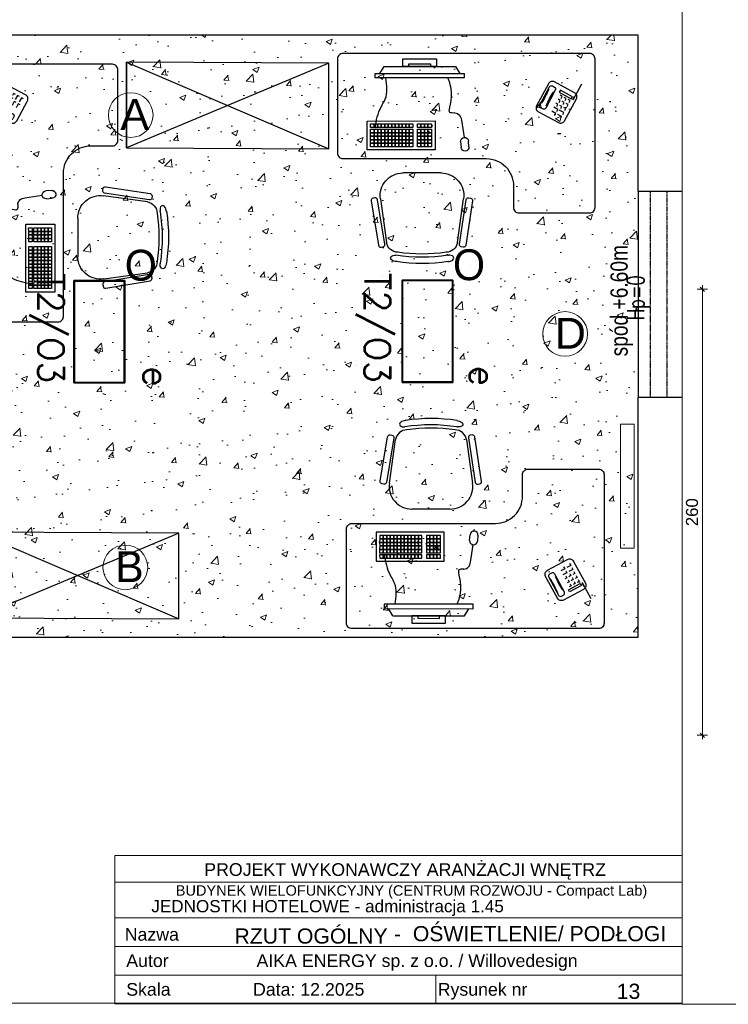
# Model space of a CAD drawing. Header units: millimetres. Extents: x 69081 to 158617, y -37521 to -9534.
# Tile 30 of 256: x 82521 to 82934, y -16424 to -15850. Entities that reach past the tile are written whole.
import ezdxf
from ezdxf.enums import TextEntityAlignment as Align

# ---------------------------------------------------------------- set-up
doc = ezdxf.new("R2010")
doc.units = ezdxf.units.MM
doc.linetypes.add('DO', pattern=[0.8, 0.6, -0.1, 0, -0.1])
doc.linetypes.add('DP', pattern=[0.5, 0.3, -0.2])
for name, color, linetype in [('0_GRZEJNIKI', 210, 'Continuous'), ('3.1AIKA_Oświetlenie', 30, 'Continuous'), ('A-ARM', 8, 'Continuous'), ('A-MEB', 8, 'Continuous'), ('A-SCI', 7, 'Continuous'), ('ADMINISTRACJA RYSUNKI', 7, 'Continuous'), ('BA_MEBLE', 8, 'Continuous'), ('BA_okw', 1, 'DP'), ('E_OPRAWY_LUXIONA', 3, 'Continuous'), ('E_Oświetlenie - Numer obwodu', 1, 'Continuous'), ('E_Oświetlenie - Opis', 4, 'Continuous'), ('Nadproża', 5, 'DO'), ('R-----OP', 1, 'Continuous')]:
    doc.layers.add(name, color=color, linetype=linetype)
for name, color, linetype, lineweight in [('AIKA NUMERACJA ŚCIAN', 30, 'Continuous', 5), ('Aika OPISY', 7, 'Continuous', 20), ('AIKA PODŁOGI OPIS', 50, 'Continuous', 20), ('AIKA tabelka ogólna 25', 7, 'Continuous', 20), ('Aika WYMIAROWANIE 25', 7, 'Continuous', 20), ('OPIS', 7, 'Continuous', 25)]:
    doc.layers.add(name, color=color, linetype=linetype, lineweight=lineweight)
doc.styles.add('AM_arial', font='arial.ttf')
doc.styles.add('Annotative', font='arial.ttf')
doc.styles.add('ROMANS', font='romans.shx', dxfattribs={"height": 1})
doc.styles.add('SIMPLEX', font='simplex', dxfattribs={"width": 0.85})
doc.styles.get("Standard").update_dxf_attribs({"font": 'arial.ttf'})
doc.styles.add('TableTextStyle', font='txt')
doc.styles.add('WYM--ROMANSSHX-08', font='ROMANS.SHX', dxfattribs={"width": 0.8})
doc.dimstyles.new('Dwudziestka', dxfattribs={"dimtxt": 7, "dimasz": 0.6, "dimexe": 5, "dimexo": 0, "dimgap": 2.5, "dimtad": 1, "dimdec": 3, "dimrnd": 0.5, "dimdsep": 46, "dimtxsty": 'AM_arial', "dimblk": 'znacznik', "dimcen": 0.09, "dimdle": 5, "dimse1": 1, "dimse2": 1, "dimclre": 256, "dimadec": 0, "dimazin": 0, "dimtfac": 0.4, "dimtdec": 3, "dimtix": 1, "dimtofl": 0, "dimtmove": 2, "dimatfit": 3, "dimldrblk": 'NONE', "dimfxl": 1, "dimtfillclr": 256, "dimtolj": 1, "dimlwd": 18, "dimlwe": 15, "dimarcsym": 0})

# ---------------------------------------------------------------- blocks, each defined once
blk = doc.blocks.new('biurko małe')
at = {"layer": 'BA_MEBLE'}
for p, q in [((30481.42, -30567.94), (30481.43, -30568)), ((30511.01, -30571.62), (30511.42, -30571.63)), ((30471.83, -30604.59), (30475.39, -30579.11)), ((30516.61, -30578.99), (30520.32, -30604.45)), ((30507.3, -30619.55), (30484.94, -30619.62)), ((30503.93, -30632.98), (30464.24, -30633.1)), ((30464.24, -30633.1), (30464.29, -30649.99)), ((30466.26, -30634.97), (30466.27, -30637.02)), ((30468.31, -30634.97), (30466.26, -30634.97)), ((30466.27, -30637.02), (30468.31, -30637.02)), ((30468.31, -30637.02), (30466.27, -30637.02)), ((30466.27, -30637.02), (30466.27, -30639.07)), ((30470.36, -30634.96), (30468.31, -30634.97)), ((30468.31, -30637.02), (30468.31, -30634.97)), ((30468.31, -30634.97), (30468.31, -30637.02)), ((30468.31, -30637.02), (30470.36, -30637.01)), ((30470.36, -30637.01), (30468.31, -30637.02)), ((30468.31, -30637.02), (30468.32, -30639.07)), ((30468.32, -30639.07), (30468.31, -30637.02)), ((30470.36, -30634.96), (30470.36, -30637.01)), ((30472.4, -30634.96), (30470.36, -30634.96)), ((30470.36, -30637.01), (30470.36, -30634.96)), ((30470.36, -30637.01), (30472.41, -30637.01)), ((30470.37, -30639.06), (30470.36, -30637.01)), ((30472.41, -30637.01), (30470.36, -30637.01)), ((30470.36, -30637.01), (30470.37, -30639.06)), ((30474.45, -30634.95), (30472.4, -30634.96)), ((30472.4, -30634.96), (30472.41, -30637.01)), ((30472.41, -30637.01), (30472.4, -30634.96)), ((30472.41, -30637.01), (30474.46, -30637)), ((30474.46, -30637), (30472.41, -30637.01)), ((30472.42, -30639.05), (30472.41, -30637.01)), ((30472.41, -30637.01), (30472.42, -30639.05)), ((30474.45, -30634.95), (30474.46, -30637)), ((30476.5, -30634.95), (30474.45, -30634.95)), ((30474.46, -30637), (30474.45, -30634.95)), ((30474.46, -30637), (30476.51, -30636.99)), ((30476.51, -30636.99), (30474.46, -30637)), ((30474.46, -30639.05), (30474.46, -30637)), ((30474.46, -30637), (30474.46, -30639.05)), ((30478.55, -30634.94), (30476.5, -30634.95)), ((30476.51, -30636.99), (30476.5, -30634.95)), ((30476.5, -30634.95), (30476.51, -30636.99)), ((30476.51, -30636.99), (30478.56, -30636.99)), ((30478.56, -30636.99), (30476.51, -30636.99)), ((30476.51, -30636.99), (30476.51, -30639.04)), ((30476.51, -30639.04), (30476.51, -30636.99)), ((30480.6, -30634.93), (30478.55, -30634.94)), ((30478.55, -30634.94), (30478.56, -30636.99)), ((30478.56, -30636.99), (30478.55, -30634.94)), ((30478.56, -30636.99), (30480.6, -30636.98)), ((30480.6, -30636.98), (30478.56, -30636.99)), ((30478.56, -30639.04), (30478.56, -30636.99)), ((30478.56, -30636.99), (30478.56, -30639.04)), ((30480.6, -30636.98), (30480.6, -30634.93)), ((30480.6, -30634.93), (30480.6, -30636.98)), ((30482.65, -30634.93), (30480.6, -30634.93)), ((30480.6, -30636.98), (30482.65, -30636.98)), ((30482.65, -30636.98), (30480.6, -30636.98)), ((30480.6, -30636.98), (30480.61, -30639.03)), ((30480.61, -30639.03), (30480.6, -30636.98)), ((30484.69, -30634.92), (30482.65, -30634.93)), ((30482.65, -30634.93), (30482.65, -30636.98)), ((30482.65, -30636.98), (30482.65, -30634.93)), ((30482.65, -30636.98), (30484.7, -30636.97)), ((30484.7, -30636.97), (30482.65, -30636.98)), ((30482.66, -30639.02), (30482.65, -30636.98)), ((30482.65, -30636.98), (30482.66, -30639.02)), ((30484.69, -30634.92), (30484.7, -30636.97)), ((30486.74, -30634.92), (30484.69, -30634.92)), ((30484.7, -30636.97), (30484.69, -30634.92)), ((30484.7, -30636.97), (30486.75, -30636.96)), ((30486.75, -30636.96), (30484.7, -30636.97)), ((30484.71, -30639.02), (30484.7, -30636.97)), ((30484.7, -30636.97), (30484.71, -30639.02)), ((30488.79, -30634.91), (30486.74, -30634.92)), ((30486.74, -30634.92), (30486.75, -30636.96)), ((30486.75, -30636.96), (30486.74, -30634.92)), ((30486.76, -30639.01), (30486.75, -30636.96)), ((30486.75, -30636.96), (30488.8, -30636.96)), ((30488.8, -30636.96), (30486.75, -30636.96)), ((30486.75, -30636.96), (30486.76, -30639.01)), ((30490.84, -30634.9), (30488.79, -30634.91)), ((30488.8, -30636.96), (30488.79, -30634.91)), ((30488.79, -30634.91), (30488.8, -30636.96)), ((30488.8, -30636.96), (30490.85, -30636.95)), ((30490.85, -30636.95), (30488.8, -30636.96)), ((30488.8, -30636.96), (30488.8, -30639.01)), ((30488.8, -30639.01), (30488.8, -30636.96)), ((30490.85, -30636.95), (30490.84, -30634.9)), ((30490.85, -30639), (30490.85, -30636.95)), ((30495.57, -30634.89), (30493.52, -30634.9)), ((30493.52, -30634.9), (30493.52, -30636.94)), ((30493.52, -30636.94), (30495.57, -30636.94)), ((30495.57, -30636.94), (30493.52, -30636.94)), ((30493.52, -30636.94), (30493.53, -30638.99)), ((30497.61, -30634.88), (30495.57, -30634.89)), ((30495.57, -30634.89), (30495.57, -30636.94)), ((30495.57, -30636.94), (30495.57, -30634.89)), ((30495.57, -30636.94), (30497.62, -30636.93)), ((30497.62, -30636.93), (30495.57, -30636.94)), ((30495.58, -30638.99), (30495.57, -30636.94)), ((30495.57, -30636.94), (30495.58, -30638.99)), ((30497.61, -30634.88), (30497.62, -30636.93)), ((30499.66, -30634.88), (30497.61, -30634.88)), ((30497.62, -30636.93), (30497.61, -30634.88)), ((30497.63, -30638.98), (30497.62, -30636.93)), ((30497.62, -30636.93), (30499.67, -30636.93)), ((30499.67, -30636.93), (30497.62, -30636.93)), ((30497.62, -30636.93), (30497.63, -30638.98)), ((30501.71, -30634.87), (30499.66, -30634.88)), ((30499.67, -30636.93), (30499.66, -30634.88)), ((30499.66, -30634.88), (30499.67, -30636.93)), ((30499.67, -30636.93), (30501.72, -30636.92)), ((30501.72, -30636.92), (30499.67, -30636.93)), ((30499.67, -30636.93), (30499.67, -30638.98)), ((30499.67, -30638.98), (30499.67, -30636.93)), ((30501.72, -30636.92), (30501.71, -30634.87)), ((30501.72, -30638.97), (30501.72, -30636.92)), ((30503.98, -30649.87), (30503.93, -30632.98)), ((30518.69, -30637.78), (30518.91, -30634.41)), ((30523.55, -30634.72), (30523.32, -30638.09)), ((30468.32, -30639.07), (30466.27, -30639.07)), ((30466.27, -30639.07), (30466.28, -30641.12)), ((30466.27, -30639.07), (30468.32, -30639.07)), ((30466.28, -30641.12), (30468.33, -30641.11)), ((30468.33, -30641.11), (30466.28, -30641.12)), ((30466.28, -30641.12), (30466.28, -30643.17)), ((30466.28, -30643.17), (30468.33, -30643.16)), ((30468.33, -30643.16), (30466.28, -30643.17)), ((30466.28, -30643.17), (30466.29, -30645.22)), ((30470.37, -30639.06), (30468.32, -30639.07)), ((30468.32, -30639.07), (30470.37, -30639.06)), ((30468.32, -30639.07), (30468.33, -30641.11)), ((30468.33, -30641.11), (30468.32, -30639.07)), ((30468.33, -30641.11), (30470.37, -30641.11)), ((30470.37, -30641.11), (30468.33, -30641.11)), ((30468.33, -30641.11), (30468.33, -30643.16)), ((30468.33, -30643.16), (30468.33, -30641.11)), ((30468.33, -30643.16), (30470.38, -30643.16)), ((30468.34, -30645.21), (30468.33, -30643.16)), ((30470.38, -30643.16), (30468.33, -30643.16)), ((30468.33, -30643.16), (30468.34, -30645.21)), ((30472.42, -30639.05), (30470.37, -30639.06)), ((30470.37, -30639.06), (30472.42, -30639.05)), ((30470.37, -30641.11), (30470.37, -30639.06)), ((30470.37, -30639.06), (30470.37, -30641.11)), ((30470.37, -30641.11), (30472.42, -30641.1)), ((30472.42, -30641.1), (30470.37, -30641.11)), ((30470.38, -30643.16), (30470.37, -30641.11)), ((30470.37, -30641.11), (30470.38, -30643.16)), ((30470.38, -30643.16), (30472.43, -30643.15)), ((30472.43, -30643.15), (30470.38, -30643.16)), ((30470.39, -30645.2), (30470.38, -30643.16)), ((30470.38, -30643.16), (30470.39, -30645.2)), ((30472.42, -30641.1), (30472.42, -30639.05)), ((30474.46, -30639.05), (30472.42, -30639.05)), ((30472.42, -30639.05), (30472.42, -30641.1)), ((30472.42, -30639.05), (30474.46, -30639.05)), ((30472.42, -30641.1), (30474.47, -30641.1)), ((30472.43, -30643.15), (30472.42, -30641.1)), ((30474.47, -30641.1), (30472.42, -30641.1)), ((30472.42, -30641.1), (30472.43, -30643.15)), ((30472.43, -30643.15), (30474.48, -30643.14)), ((30474.48, -30643.14), (30472.43, -30643.15)), ((30472.43, -30645.2), (30472.43, -30643.15)), ((30472.43, -30643.15), (30472.43, -30645.2)), ((30474.46, -30639.05), (30476.51, -30639.04)), ((30476.51, -30639.04), (30474.46, -30639.05)), ((30474.47, -30641.1), (30474.46, -30639.05)), ((30474.46, -30639.05), (30474.47, -30641.1)), ((30476.52, -30641.09), (30474.47, -30641.1)), ((30474.47, -30641.1), (30476.52, -30641.09)), ((30474.48, -30643.14), (30474.47, -30641.1)), ((30474.47, -30641.1), (30474.48, -30643.14)), ((30474.48, -30643.14), (30476.52, -30643.14)), ((30474.48, -30645.19), (30474.48, -30643.14)), ((30476.52, -30643.14), (30474.48, -30643.14)), ((30474.48, -30643.14), (30474.48, -30645.19)), ((30478.56, -30639.04), (30476.51, -30639.04)), ((30476.51, -30639.04), (30476.52, -30641.09)), ((30476.51, -30639.04), (30478.56, -30639.04)), ((30476.52, -30641.09), (30476.51, -30639.04)), ((30476.52, -30641.09), (30478.57, -30641.08)), ((30478.57, -30641.08), (30476.52, -30641.09)), ((30476.52, -30641.09), (30476.52, -30643.14)), ((30476.52, -30643.14), (30476.52, -30641.09)), ((30476.52, -30643.14), (30478.57, -30643.13)), ((30478.57, -30643.13), (30476.52, -30643.14)), ((30476.53, -30645.19), (30476.52, -30643.14)), ((30476.52, -30643.14), (30476.53, -30645.19)), ((30480.61, -30639.03), (30478.56, -30639.04)), ((30478.56, -30639.04), (30480.61, -30639.03)), ((30478.57, -30641.08), (30478.56, -30639.04)), ((30478.56, -30639.04), (30478.57, -30641.08)), ((30478.57, -30641.08), (30480.62, -30641.08)), ((30478.57, -30643.13), (30478.57, -30641.08)), ((30480.62, -30641.08), (30478.57, -30641.08)), ((30478.57, -30641.08), (30478.57, -30643.13)), ((30478.57, -30643.13), (30480.62, -30643.13)), ((30478.58, -30645.18), (30478.57, -30643.13)), ((30480.62, -30643.13), (30478.57, -30643.13)), ((30478.57, -30643.13), (30478.58, -30645.18)), ((30482.66, -30639.02), (30480.61, -30639.03)), ((30480.61, -30639.03), (30482.66, -30639.02)), ((30480.61, -30639.03), (30480.62, -30641.08)), ((30480.62, -30641.08), (30480.61, -30639.03)), ((30480.62, -30641.08), (30482.66, -30641.07)), ((30482.66, -30641.07), (30480.62, -30641.08)), ((30480.62, -30641.08), (30480.62, -30643.13)), ((30480.62, -30643.13), (30480.62, -30641.08)), ((30480.62, -30643.13), (30482.67, -30643.12)), ((30482.67, -30643.12), (30480.62, -30643.13)), ((30480.63, -30645.18), (30480.62, -30643.13)), ((30480.62, -30643.13), (30480.63, -30645.18)), ((30482.66, -30641.07), (30482.66, -30639.02)), ((30484.71, -30639.02), (30482.66, -30639.02)), ((30482.66, -30639.02), (30482.66, -30641.07)), ((30482.66, -30639.02), (30484.71, -30639.02)), ((30482.66, -30641.07), (30484.71, -30641.07)), ((30482.67, -30643.12), (30482.66, -30641.07)), ((30484.71, -30641.07), (30482.66, -30641.07)), ((30482.66, -30641.07), (30482.67, -30643.12)), ((30482.67, -30643.12), (30484.72, -30643.12)), ((30482.68, -30645.17), (30482.67, -30643.12)), ((30484.72, -30643.12), (30482.67, -30643.12)), ((30482.67, -30643.12), (30482.68, -30645.17)), ((30486.76, -30639.01), (30484.71, -30639.02)), ((30484.71, -30639.02), (30486.76, -30639.01)), ((30484.71, -30641.07), (30484.71, -30639.02)), ((30484.71, -30639.02), (30484.71, -30641.07)), ((30484.71, -30641.07), (30486.76, -30641.06)), ((30486.76, -30641.06), (30484.71, -30641.07)), ((30484.72, -30643.12), (30484.71, -30641.07)), ((30484.71, -30641.07), (30484.72, -30643.12)), ((30484.72, -30643.12), (30486.77, -30643.11)), ((30486.77, -30643.11), (30484.72, -30643.12)), ((30484.72, -30645.16), (30484.72, -30643.12)), ((30484.72, -30643.12), (30484.72, -30645.16)), ((30486.76, -30641.06), (30486.76, -30639.01)), ((30486.76, -30639.01), (30488.8, -30639.01)), ((30488.8, -30639.01), (30486.76, -30639.01)), ((30486.76, -30639.01), (30486.76, -30641.06)), ((30486.77, -30643.11), (30486.76, -30641.06)), ((30488.81, -30641.06), (30486.76, -30641.06)), ((30486.76, -30641.06), (30486.77, -30643.11)), ((30486.76, -30641.06), (30488.81, -30641.06)), ((30486.77, -30643.11), (30488.82, -30643.1)), ((30488.82, -30643.1), (30486.77, -30643.11)), ((30486.77, -30645.16), (30486.77, -30643.11)), ((30486.77, -30643.11), (30486.77, -30645.16)), ((30490.85, -30639), (30488.8, -30639.01)), ((30488.8, -30639.01), (30490.85, -30639)), ((30488.8, -30639.01), (30488.81, -30641.06)), ((30488.81, -30641.06), (30488.8, -30639.01)), ((30488.81, -30641.06), (30490.86, -30641.05)), ((30490.86, -30641.05), (30488.81, -30641.06)), ((30488.81, -30641.06), (30488.82, -30643.1)), ((30488.82, -30643.1), (30488.81, -30641.06)), ((30488.82, -30643.1), (30490.86, -30643.1)), ((30488.82, -30645.15), (30488.82, -30643.1)), ((30490.86, -30643.1), (30488.82, -30643.1)), ((30488.82, -30643.1), (30488.82, -30645.15)), ((30490.86, -30641.05), (30490.85, -30639)), ((30490.86, -30643.1), (30490.86, -30641.05)), ((30490.87, -30645.15), (30490.86, -30643.1)), ((30495.58, -30638.99), (30493.53, -30638.99)), ((30493.53, -30638.99), (30493.54, -30641.04)), ((30493.53, -30638.99), (30495.58, -30638.99)), ((30493.54, -30641.04), (30495.58, -30641.04)), ((30495.58, -30641.04), (30493.54, -30641.04)), ((30493.54, -30641.04), (30493.54, -30643.09)), ((30493.54, -30643.09), (30495.59, -30643.08)), ((30495.59, -30643.08), (30493.54, -30643.09)), ((30493.54, -30643.09), (30493.55, -30645.14)), ((30497.63, -30638.98), (30495.58, -30638.99)), ((30495.58, -30638.99), (30497.63, -30638.98)), ((30495.58, -30641.04), (30495.58, -30638.99)), ((30495.58, -30638.99), (30495.58, -30641.04)), ((30495.58, -30641.04), (30497.63, -30641.03)), ((30497.63, -30641.03), (30495.58, -30641.04)), ((30495.59, -30643.08), (30495.58, -30641.04)), ((30495.58, -30641.04), (30495.59, -30643.08)), ((30495.59, -30643.08), (30497.64, -30643.08)), ((30495.6, -30645.13), (30495.59, -30643.08)), ((30497.64, -30643.08), (30495.59, -30643.08)), ((30495.59, -30643.08), (30495.6, -30645.13)), ((30497.63, -30641.03), (30497.63, -30638.98)), ((30497.63, -30638.98), (30499.67, -30638.98)), ((30499.67, -30638.98), (30497.63, -30638.98)), ((30497.63, -30638.98), (30497.63, -30641.03)), ((30499.68, -30641.02), (30497.63, -30641.03)), ((30497.63, -30641.03), (30499.68, -30641.02)), ((30497.64, -30643.08), (30497.63, -30641.03)), ((30497.63, -30641.03), (30497.64, -30643.08)), ((30497.64, -30643.08), (30499.69, -30643.07)), ((30499.69, -30643.07), (30497.64, -30643.08)), ((30497.64, -30645.13), (30497.64, -30643.08)), ((30497.64, -30643.08), (30497.64, -30645.13)), ((30501.72, -30638.97), (30499.67, -30638.98)), ((30499.67, -30638.98), (30501.72, -30638.97)), ((30499.67, -30638.98), (30499.68, -30641.02)), ((30499.68, -30641.02), (30499.67, -30638.98)), ((30499.68, -30641.02), (30501.73, -30641.02)), ((30501.73, -30641.02), (30499.68, -30641.02)), ((30499.68, -30641.02), (30499.69, -30643.07)), ((30499.69, -30643.07), (30499.68, -30641.02)), ((30499.69, -30643.07), (30501.73, -30643.07)), ((30499.69, -30645.12), (30499.69, -30643.07)), ((30501.73, -30643.07), (30499.69, -30643.07)), ((30499.69, -30643.07), (30499.69, -30645.12)), ((30501.73, -30641.02), (30501.72, -30638.97)), ((30501.73, -30643.07), (30501.73, -30641.02)), ((30501.74, -30645.11), (30501.73, -30643.07)), ((30519.19, -30650.38), (30520.85, -30640.25)), ((30466.29, -30645.22), (30468.34, -30645.21)), ((30468.34, -30646.25), (30466.29, -30646.26)), ((30466.29, -30646.26), (30466.3, -30648.31)), ((30466.3, -30648.31), (30468.35, -30648.3)), ((30468.34, -30645.21), (30470.39, -30645.2)), ((30470.39, -30646.25), (30468.34, -30646.25)), ((30468.34, -30646.25), (30468.35, -30648.3)), ((30468.35, -30648.3), (30468.34, -30646.25)), ((30468.35, -30648.3), (30470.39, -30648.3)), ((30470.39, -30645.2), (30472.43, -30645.2)), ((30472.44, -30646.24), (30470.39, -30646.25)), ((30470.39, -30648.3), (30470.39, -30646.25)), ((30470.39, -30646.25), (30470.39, -30648.3)), ((30470.39, -30648.3), (30472.44, -30648.29)), ((30472.43, -30645.2), (30474.48, -30645.19)), ((30472.44, -30648.29), (30472.44, -30646.24)), ((30474.49, -30646.24), (30472.44, -30646.24)), ((30472.44, -30646.24), (30472.44, -30648.29)), ((30472.44, -30648.29), (30474.49, -30648.28)), ((30474.48, -30645.19), (30476.53, -30645.19)), ((30476.53, -30646.23), (30474.49, -30646.24)), ((30474.49, -30648.28), (30474.49, -30646.24)), ((30474.49, -30646.24), (30474.49, -30648.28)), ((30474.49, -30648.28), (30476.54, -30648.28)), ((30476.53, -30645.19), (30478.58, -30645.18)), ((30478.58, -30646.22), (30476.53, -30646.23)), ((30476.53, -30646.23), (30476.54, -30648.28)), ((30476.54, -30648.28), (30476.53, -30646.23)), ((30476.54, -30648.28), (30478.59, -30648.27)), ((30478.58, -30645.18), (30480.63, -30645.18)), ((30478.59, -30648.27), (30478.58, -30646.22)), ((30480.63, -30646.22), (30478.58, -30646.22)), ((30478.58, -30646.22), (30478.59, -30648.27)), ((30478.59, -30648.27), (30480.64, -30648.27)), ((30480.63, -30645.18), (30482.68, -30645.17)), ((30482.68, -30646.21), (30480.63, -30646.22)), ((30480.63, -30646.22), (30480.64, -30648.27)), ((30480.64, -30648.27), (30480.63, -30646.22)), ((30480.64, -30648.27), (30482.68, -30648.26)), ((30482.68, -30645.17), (30484.72, -30645.16)), ((30482.68, -30648.26), (30482.68, -30646.21)), ((30484.73, -30646.21), (30482.68, -30646.21)), ((30482.68, -30646.21), (30482.68, -30648.26)), ((30482.68, -30648.26), (30484.73, -30648.26)), ((30484.72, -30645.16), (30486.77, -30645.16)), ((30486.78, -30646.2), (30484.73, -30646.21)), ((30484.73, -30648.26), (30484.73, -30646.21)), ((30484.73, -30646.21), (30484.73, -30648.26)), ((30484.73, -30648.26), (30486.78, -30648.25)), ((30486.77, -30645.16), (30488.82, -30645.15)), ((30488.82, -30646.19), (30486.78, -30646.2)), ((30486.78, -30648.25), (30486.78, -30646.2)), ((30486.78, -30646.2), (30486.78, -30648.25)), ((30486.78, -30648.25), (30488.83, -30648.24)), ((30488.82, -30645.15), (30490.87, -30645.15)), ((30490.87, -30646.19), (30488.82, -30646.19)), ((30488.82, -30646.19), (30488.83, -30648.24)), ((30488.83, -30648.24), (30488.82, -30646.19)), ((30488.83, -30648.24), (30490.88, -30648.24)), ((30490.88, -30648.24), (30490.87, -30646.19)), ((30493.55, -30645.14), (30495.6, -30645.13)), ((30495.6, -30646.18), (30493.55, -30646.18)), ((30493.55, -30646.18), (30493.56, -30648.23)), ((30493.56, -30648.23), (30495.6, -30648.22)), ((30495.6, -30645.13), (30497.64, -30645.13)), ((30497.65, -30646.17), (30495.6, -30646.18)), ((30495.6, -30648.22), (30495.6, -30646.18)), ((30495.6, -30646.18), (30495.6, -30648.22)), ((30495.6, -30648.22), (30497.65, -30648.22)), ((30497.64, -30645.13), (30499.69, -30645.12)), ((30499.69, -30646.16), (30497.65, -30646.17)), ((30497.65, -30648.22), (30497.65, -30646.17)), ((30497.65, -30646.17), (30497.65, -30648.22)), ((30497.65, -30648.22), (30499.7, -30648.21)), ((30499.69, -30645.12), (30501.74, -30645.11)), ((30501.74, -30646.16), (30499.69, -30646.16)), ((30499.69, -30646.16), (30499.7, -30648.21)), ((30499.7, -30648.21), (30499.69, -30646.16)), ((30499.7, -30648.21), (30501.75, -30648.21)), ((30501.75, -30648.21), (30501.74, -30646.16)), ((30464.29, -30649.99), (30503.98, -30649.87)), ((30574.14, -30654.07), (30571.81, -30655.32)), ((30573.51, -30652.9), (30574.14, -30654.07)), ((30574.76, -30655.23), (30575.39, -30656.39)), ((30577.62, -30652.18), (30575.3, -30653.44)), ((30578.87, -30654.5), (30576.55, -30655.76)), ((30576.99, -30651.02), (30577.62, -30652.18)), ((30578.25, -30653.34), (30578.87, -30654.5)), ((30575.39, -30656.39), (30573.07, -30657.64)), ((30584.19, -30662.16), (30585.38, -30664.35)), ((30584.43, -30662), (30589.45, -30671.29)), ((30520.84, -30674.91), (30469.05, -30675.06)), ((30469.05, -30675.06), (30469.06, -30677.69)), ((30469.06, -30677.69), (30520.85, -30677.54)), ((30474.03, -30681.78), (30471.54, -30677.68)), ((30515.9, -30681.66), (30518.38, -30677.55)), ((30520.85, -30677.54), (30520.84, -30674.91)), ((30474.03, -30681.78), (30515.9, -30681.66))]:
    blk.add_line(p, q, dxfattribs=at)
for points in [[(30472.11, -30576.43), (30473.25, -30576.62, -0.414214), (30474.34, -30578.13), (30470.18, -30604.05, -0.414214), (30468.67, -30605.14), (30467.54, -30604.96, -0.414214), (30466.44, -30603.45), (30470.6, -30577.53, -0.414214)], [(30519.99, -30576.28), (30518.86, -30576.46, 0.414214), (30517.76, -30577.97), (30521.84, -30603.9, 0.414214), (30523.35, -30605), (30524.49, -30604.82, 0.414214), (30525.58, -30603.32), (30521.5, -30577.38, 0.414214)], [(30450.09, -30628.12), (30533.64, -30627.82, 0.414214), (30549.43, -30611.94), (30549.4, -30599.27, -0.414214), (30552.55, -30596.09), (30593.74, -30595.97, -0.414214), (30596.92, -30599.13), (30597.19, -30685.75, -0.414214), (30594.03, -30688.93), (30450.29, -30689.4, -0.414214), (30447.11, -30686.24), (30446.93, -30631.3, -0.414214)], [(30585.15, -30666.12), (30573.54, -30672.39, -0.414214), (30569.96, -30671.33), (30563.06, -30658.55, -0.414214), (30564.12, -30654.98), (30575.74, -30648.7, -0.414214), (30579.31, -30649.77), (30586.22, -30662.54, -0.414214)], [(30572.28, -30670.07), (30573.45, -30669.44, 0.414214), (30573.98, -30667.65), (30568.33, -30657.2, 0.414214), (30566.54, -30656.67), (30565.38, -30657.3, 0.414214), (30564.85, -30659.09), (30570.5, -30669.54, 0.414214)]]:
    blk.add_lwpolyline(points, format="xyb", close=True, dxfattribs=at)
for points in [[(30574.86, -30658.18), (30575.49, -30659.34), (30574.32, -30659.97)], [(30576.11, -30660.5), (30576.74, -30661.66), (30575.58, -30662.29)], [(30577.18, -30656.92), (30577.81, -30658.08), (30576.65, -30658.71)], [(30578.44, -30659.24), (30579.06, -30660.4), (30577.9, -30661.03)], [(30579.5, -30655.67), (30580.13, -30656.83), (30578.97, -30657.45)], [(30580.76, -30657.99), (30581.39, -30659.15), (30580.22, -30659.78)], [(30582.01, -30660.31), (30582.64, -30661.47), (30581.48, -30662.1)], [(30577.37, -30662.82), (30578, -30663.98), (30576.84, -30664.61)], [(30579.69, -30661.57), (30580.32, -30662.73), (30579.16, -30663.35)]]:
    blk.add_lwpolyline(points, dxfattribs=at)
for points in [[(30583.9, -30663.79), (30576.93, -30667.56), (30576.3, -30666.4), (30583.27, -30662.63)], [(30485.2, -30681.75), (30485.21, -30686.07), (30504.75, -30686.01), (30504.73, -30681.7)], [(30488.59, -30681.74), (30488.6, -30683.26), (30501.35, -30683.23), (30501.34, -30681.71)]]:
    blk.add_lwpolyline(points, close=True, dxfattribs=at)
for centre, radius, start, end in [((30496.41, -30662.41), 95.66, 81.12098, 99.2928), ((30481.93, -30580.03), 6.6, 90.16413, 172.03403), ((30496.11, -30666.11), 95.66, 81.03772, 99.20954), ((30496.26, -30668), 95.66, 81.70213, 98.62577), ((30510.08, -30579.95), 6.6, 8.29424, 90.16413), ((30484.9, -30606.42), 13.2, 172.03403, 270.16413), ((30507.26, -30606.35), 13.2, 270.16413, 8.29424), ((30521.23, -30634.57), 2.32, 356.22679, 176.22679), ((30521.01, -30637.94), 2.32, 176.22679, 356.22679), ((30515.18, -30650.5), 4.01, 271.829, 1.829), ((30526.61, -30686.51), 47.23, 22.78468, 34.01069), ((30612.19, -30640.24), 47.23, 202.78468, 214.01069)]:
    blk.add_arc(centre, radius, start, end, dxfattribs=at)
blk.add_ellipse((30480.88, -30569.85), major_axis=(-3.17, -0.55), ratio=0.570527, start_param=4.50066, end_param=7.718968, dxfattribs=at)
at = {"layer": 'BA_MEBLE', "extrusion": (0, 0, -1)}
blk.add_ellipse((30511.29, -30569.76), major_axis=(3.17, -0.53), ratio=0.570527, start_param=4.50066, end_param=7.718968, dxfattribs=at)
at = {"layer": 'BA_MEBLE', "start_tangent": (0.113374, -0.993552), "end_tangent": (-0.130236, -0.991483)}
blk.add_spline([(30469.02, -30646.04), (30469.26, -30648.02), (30473.07, -30659.3), (30474.82, -30662.63), (30475.25, -30675.04)], degree=3, dxfattribs=at)
at = {"layer": 'BA_MEBLE'}
blk.add_open_spline([(30515.31, -30654.51), (30514.17, -30654.48), (30509.73, -30654.34), (30515.39, -30662.57), (30511.94, -30673.94), (30511.48, -30674.69), (30511.35, -30674.94)], degree=3, knots=[0, 0, 0, 0, 0.0282659, 0.1100913, 0.1263817, 0.1340295, 0.1340295, 0.1340295, 0.1340295], dxfattribs=at)
blk = doc.blocks.new('znacznik')
at = {"color": 0}
for points in [[(-4, 0), (4, 0)], [(0, -5), (0, 5)]]:
    blk.add_lwpolyline(points, dxfattribs=at)
at = {"color": 1}
blk.add_lwpolyline([(-2.12, -2.12), (2.12, 2.12)], dxfattribs=at)
blk = doc.blocks.new('*D2857')
at = {"layer": 'Aika WYMIAROWANIE 25', "color": 0, "transparency": 16777216}
blk.add_line((82919.05, -16008.19), (82919.05, -16266.99), dxfattribs=at)
at = {"layer": 'Defpoints', "color": 0, "transparency": 16777216}
for p in [(82860.09, -16007.59), (82860.09, -16267.59), (82919.05, -16267.59)]:
    blk.add_point(p, dxfattribs=at)
at = {"layer": 'Aika WYMIAROWANIE 25', "color": 0, "linetype": 'ByBlock', "transparency": 16777216, "xscale": 0.6, "yscale": 0.6, "zscale": 0.6}
for p, rotation in [((82919.05, -16007.59), 90), ((82919.05, -16267.59), 270)]:
    blk.add_blockref('znacznik', p, dxfattribs=dict(at, rotation=rotation))
at = {"layer": 'Aika WYMIAROWANIE 25', "color": 0, "transparency": 16777216, "insert": (82912.98, -16137.59), "char_height": 7, "attachment_point": 5, "rotation": 90, "style": 'AM_arial'}
blk.add_mtext('\\A1;260', dxfattribs=at)
blk = doc.blocks.new('_None')
blk = doc.blocks.new('Aika tabelka 25')
at = {"layer": 'AIKA tabelka ogólna 25', "transparency": 33554610}
for p, q in [((-330.67, 86.57), (0, 86.57)), ((-330.67, 86.57), (-330.67, 0)), ((0, 86.57), (0, 0)), ((-330.67, 50.22), (0, 50.22)), ((-330.67, 50.22), (0, 50.22)), ((-330.67, 33.48), (0, 33.48)), ((-330.67, 33.48), (0, 33.48)), ((-330.67, 16.74), (0, 16.74)), ((-330.67, 16.74), (0, 16.74)), ((-143.56, 16.74), (-143.56, 0)), ((-330.67, 0.11), (0, 0.11)), ((-330.67, 0.11), (0, 0.11))]:
    blk.add_line(p, q, dxfattribs=at)
at = {"layer": 'AIKA tabelka ogólna 25', "linetype": 'ByBlock', "transparency": 33554610}
blk.add_line((-330.49, 70.91), (0.18, 70.91), dxfattribs=at)
for s, height, p in [('PROJEKT WYKONAWCZY ARANŻACJI WNĘTRZ', 7.392, (-161.54, 82.03)), ('BUDYNEK WIELOFUNKCYJNY (CENTRUM ROZWOJU - Compact Lab) ', 6.0609, (-156.64, 69.17))]:
    blk.add_text(s, height=height, dxfattribs=at).set_placement(p, align=Align.TOP_CENTER)
for s, p in [('Nazwa ', (-324.9, 36.85)), ('Autor', (-324.03, 21.52)), ('AIKA ENERGY sp. z o.o. / Willovedesign', (-248.11, 21.52)), ('Skala ', (-324.03, 4.78)), (' Data: 12.2025', (-253.02, 4.78)), (' Rysunek nr ', (-145.39, 4.78))]:
    blk.add_text(s, height=7.392, dxfattribs=at).set_placement(p)
blk = doc.blocks.new('opis lamp')
at = {"layer": 'E_Oświetlenie - Numer obwodu', "style": 'SIMPLEX'}
blk.add_attdef('OBWÓD', text='', height=15, dxfattribs=at).set_placement((-9.46, -1.18), align=Align.CENTER)
at = {"layer": 'E_Oświetlenie - Opis', "style": 'SIMPLEX'}
blk.add_attdef('OPIS1', (55.72, 42.77), '', height=15, dxfattribs=at)

msp = doc.modelspace()

# ---------------------------------------------------------------- hatches: boundary and pattern name
at = {"layer": 'AIKA PODŁOGI OPIS', "lineweight": 5}
h = msp.add_hatch(dxfattribs=at)
h.set_pattern_fill('AR-CONC', color=256, scale=0.2)
h.set_pattern_definition([(50, (3433.023, 141.934), (36.436934, -3.187817), [3.81, -41.91]), (355, (3433.023, 141.934), (-7.048684, 38.211369), [3.048, -33.528117]), (100.451445, (3436.06, 141.67), (29.38825, 35.02355), [3.238002, -35.618049]), (46.1842, (3433.023, 152.094), (54.215808, -8.408466), [5.715, -62.865]), (96.63556, (3437.54, 151.393), (47.480827, 49.485225), [4.857005, -53.42712]), (351.18415, (3433.02, 152.094), (47.480827, 49.485225), [4.571993, -50.291946]), (21, (3438.103, 149.554), (30.322878, -20.45304), [3.81, -41.91]), (326, (3438.103, 149.554), (12.360406, 36.837593), [3.048, -33.528]), (71.451445, (3440.63, 147.85), (42.683284, 16.384554), [3.238002, -35.617988]), (37.5, (3433.023, 141.934), (0.6177207, 16.9110078), [0, -33.1216, 0, -34.036, 0, -33.655]), (7.5, (3433.023, 141.934), (13.3639325, 20.036115), [0, -19.4056, 0, -32.3596, 0, -12.827]), (327.5, (3421.694, 141.934), (27.118119, -1.1457488), [0, -12.7, 0, -39.624, 0, -52.578]), (317.5, (3416.614, 141.934), (29.625836, 5.085298), [0, -16.51, 0, -26.3144, 0, -37.338])])
h.paths.add_polyline_path([(82881.6152, -16210.4935), (82881.6152, -15859.4935), (82255.6152, -15859.4935), (82255.6152, -16210.4935)])

# ---------------------------------------------------------------- linework, layer by layer
at = {"layer": '0_GRZEJNIKI', "lineweight": 5}
msp.add_lwpolyline([(82871.1971, -16086.3117), (82879.2171, -16086.3117), (82879.2212, -16158.4957), (82871.2012, -16158.4957)], close=True, dxfattribs=at)
at = {"layer": 'A-ARM'}
for points in [[(82701.3782, -15875.8258), (82583.372, -15875.2669), (82583.372, -15925.2669), (82701.3782, -15925.8258), (82701.3782, -15875.8258), (82583.372, -15925.2669), (82583.372, -15875.2669), (82701.3782, -15925.8258)], [(82613.9383, -16149.8026), (82495.932, -16149.2437), (82495.932, -16199.2437), (82613.9383, -16199.8026), (82613.9383, -16149.8026), (82495.932, -16199.2437), (82495.932, -16149.2437), (82613.9383, -16199.8026)]]:
    msp.add_lwpolyline(points, dxfattribs=at)
at = {"layer": 'A-MEB'}
msp.add_line((82834.538, -15916.767), (82836.538, -15916.767), dxfattribs=at)
at = {"layer": 'A-SCI', "color": 4}
for p, q in [((82881.6152, -15859.4935), (82255.6152, -15859.4935)), ((82881.6152, -15950.4935), (82881.6152, -15859.4935)), ((82881.6152, -15859.9935), (82881.6152, -15859.4935)), ((82881.6152, -15950.4935), (82907.3152, -15950.4935)), ((82881.6152, -16210.4935), (82881.6152, -16070.4935)), ((82881.6152, -16070.4935), (82907.3152, -16070.4935)), ((82255.6152, -16210.4935), (82881.6152, -16210.4935))]:
    msp.add_line(p, q, dxfattribs=at)
msp.add_lwpolyline([(82881.6152, -15859.9935), (82881.6152, -15859.4935)], dxfattribs=at)
at = {"layer": 'ADMINISTRACJA RYSUNKI', "color": 7, "lineweight": 5}
for points in [[(82208.037, -15524.1978), (82907.3152, -15524.1978), (82907.3152, -16423.7727), (82208.037, -16423.7727)], [(82255.6152, -15859.4935), (82881.6152, -15859.4935), (82881.6152, -16210.4935), (82255.6152, -16210.4935)], [(82255.6152, -15859.4935), (82881.6152, -15859.4935), (82881.6152, -16210.4935), (82255.6152, -16210.4935)], [(82255.6152, -15859.4935), (82881.6152, -15859.4935), (82881.6152, -16210.4935), (82255.6152, -16210.4935)]]:
    msp.add_lwpolyline(points, close=True, dxfattribs=at)
msp.add_lwpolyline([(82907.3152, -16337.885), (82907.3152, -16424.4542), (84173.9774, -16424.4542), (84173.9774, -15524.8792), (82907.3152, -15524.8792)], dxfattribs=at)
at = {"layer": 'ADMINISTRACJA RYSUNKI', "color": 1, "lineweight": 5}
msp.add_lwpolyline([(84173.9774, -15524.8792), (82907.3152, -15524.8792), (82907.3152, -16424.4542), (84173.9774, -16424.4542)], close=True, dxfattribs=at)
at = {"layer": 'AIKA NUMERACJA ŚCIAN', "color": 1, "transparency": 33554687}
for centre in [(82585.8675, -15906.0997), (82839.0077, -16033.6929), (82582.7467, -16169.7493)]:
    msp.add_circle(centre, 13.0238, dxfattribs=at)
at = {"layer": 'BA_okw'}
msp.add_line((82881.6152, -15950.4935), (82881.6152, -16070.4935), dxfattribs=at)
at = {"layer": 'E_OPRAWY_LUXIONA'}
for points in [[(82552.8126, -16062.2012, 875.1825), (82552.8126, -16002.6016, 875.1825)], [(82552.8126, -16002.6016, 875.1825), (82552.8126, -16062.2012, 875.1825)], [(82552.8126, -16002.6016, 875.1825), (82582.4142, -16002.6016, 875.1825)], [(82582.4142, -16002.6016, 875.1825), (82552.8126, -16002.6016, 875.1825)], [(82552.8126, -16002.6016, 875.1825), (82552.8126, -16062.2012, 875.1825)], [(82582.4142, -16002.6016, 875.1825), (82552.8126, -16002.6016, 875.1825)], [(82552.8126, -16062.2012, 875.1825), (82552.8126, -16002.6016, 875.1825)], [(82552.8126, -16002.6016, 875.1825), (82582.4142, -16002.6016, 875.1825)], [(82553.0626, -16002.8516, 875.1825), (82553.0626, -16061.9512, 875.1825)], [(82582.1642, -16002.8516, 875.1825), (82553.0626, -16002.8516, 875.1825)], [(82553.0626, -16061.9512, 875.1825), (82553.0626, -16002.8516, 875.1825)], [(82553.0626, -16002.8516, 875.1825), (82582.1642, -16002.8516, 875.1825)], [(82582.1642, -16061.9512, 875.1825), (82582.1642, -16002.8516, 875.1825)], [(82582.1642, -16002.8516, 875.1825), (82582.1642, -16061.9512, 875.1825)], [(82582.4142, -16002.6016, 875.1825), (82582.4142, -16062.2012, 875.1825)], [(82582.4142, -16062.2012, 875.1825), (82582.4142, -16002.6016, 875.1825)], [(82582.4142, -16062.2012, 875.1825), (82582.4142, -16002.6016, 875.1825)], [(82582.4142, -16002.6016, 875.1825), (82582.4142, -16062.2012, 875.1825)], [(82744.0515, -16061.9273, 874.1825), (82744.0515, -16002.3277, 874.1825)], [(82744.0515, -16002.3277, 874.1825), (82744.0515, -16061.9273, 874.1825)], [(82744.0515, -16002.3277, 874.1825), (82773.6531, -16002.3277, 874.1825)], [(82773.6531, -16002.3277, 874.1825), (82744.0515, -16002.3277, 874.1825)], [(82744.0515, -16002.3277, 874.1825), (82744.0515, -16061.9273, 874.1825)], [(82773.6531, -16002.3277, 874.1825), (82744.0515, -16002.3277, 874.1825)], [(82744.0515, -16061.9273, 874.1825), (82744.0515, -16002.3277, 874.1825)], [(82744.0515, -16002.3277, 874.1825), (82773.6531, -16002.3277, 874.1825)], [(82744.3015, -16002.5777, 874.1825), (82744.3015, -16061.6773, 874.1825)], [(82773.4031, -16002.5777, 874.1825), (82744.3015, -16002.5777, 874.1825)], [(82744.3015, -16061.6773, 874.1825), (82744.3015, -16002.5777, 874.1825)], [(82744.3015, -16002.5777, 874.1825), (82773.4031, -16002.5777, 874.1825)], [(82773.4031, -16061.6773, 874.1825), (82773.4031, -16002.5777, 874.1825)], [(82773.4031, -16002.5777, 874.1825), (82773.4031, -16061.6773, 874.1825)], [(82773.6531, -16002.3277, 874.1825), (82773.6531, -16061.9273, 874.1825)], [(82773.6531, -16061.9273, 874.1825), (82773.6531, -16002.3277, 874.1825)], [(82773.6531, -16061.9273, 874.1825), (82773.6531, -16002.3277, 874.1825)], [(82773.6531, -16002.3277, 874.1825), (82773.6531, -16061.9273, 874.1825)], [(82582.4142, -16062.2012, 875.1825), (82552.8126, -16062.2012, 875.1825)], [(82552.8126, -16062.2012, 875.1825), (82582.4142, -16062.2012, 875.1825)], [(82552.8126, -16062.2012, 875.1825), (82582.4142, -16062.2012, 875.1825)], [(82582.4142, -16062.2012, 875.1825), (82552.8126, -16062.2012, 875.1825)], [(82553.0626, -16061.9512, 875.1825), (82582.1642, -16061.9512, 875.1825)], [(82582.1642, -16061.9512, 875.1825), (82553.0626, -16061.9512, 875.1825)], [(82773.6531, -16061.9273, 874.1825), (82744.0515, -16061.9273, 874.1825)], [(82744.0515, -16061.9273, 874.1825), (82773.6531, -16061.9273, 874.1825)], [(82744.0515, -16061.9273, 874.1825), (82773.6531, -16061.9273, 874.1825)], [(82773.6531, -16061.9273, 874.1825), (82744.0515, -16061.9273, 874.1825)], [(82744.3015, -16061.6773, 874.1825), (82773.4031, -16061.6773, 874.1825)], [(82773.4031, -16061.6773, 874.1825), (82744.3015, -16061.6773, 874.1825)]]:
    msp.add_polyline3d(points, dxfattribs=at)
at = {"layer": 'Nadproża', "ltscale": 0.75}
for p, q in [((82888.6284, -15950.4935), (82888.6284, -16070.4935)), ((82898.2069, -15950.4935), (82898.2069, -16070.4935))]:
    msp.add_line(p, q, dxfattribs=at)

# ---------------------------------------------------------------- block references
at = {"transparency": 33554610}
msp.add_blockref('Aika tabelka 25', (82907.3152, -16424.227), dxfattribs=at)
at = {"layer": 'A-MEB', "xscale": -1}
for p, rotation in [((52357.4793, -46656.7275), 180.1830804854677), ((113271.9381, -46375.4921), 270.1830804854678)]:
    msp.add_blockref('biurko małe', p, dxfattribs=dict(at, rotation=rotation))
at = {"layer": 'A-MEB', "rotation": 359.8169195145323}
msp.add_blockref('biurko małe', (52362.7384, 14581.0768), dxfattribs=at)
at = {"layer": 'E_Oświetlenie - Numer obwodu'}
ref = msp.add_blockref('opis lamp', (82559.9052, -16008.2678, 876.1825), dxfattribs=dict(at, rotation=270.0000000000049))
ref.add_attrib('OBWÓD', 'T2/O3', dxfattribs={"height": 15, "rotation": 270, "style": 'SIMPLEX'}).set_placement((82531.9372, -16030.424, 876.1825), align=Align.CENTER)
ref.add_attrib('OPIS1', 'e', (82593.0938, -16052.6476, 876.1825), dxfattribs={"layer": 'E_Oświetlenie - Opis', "height": 15, "rotation": 270, "style": 'SIMPLEX'})
ref = msp.add_blockref('opis lamp', (82750.1252, -16007.9939, 875.1825), dxfattribs=dict(at, rotation=270.0000000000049))
ref.add_attrib('OBWÓD', 'T2/O3', dxfattribs={"height": 15, "rotation": 270, "style": 'SIMPLEX'}).set_placement((82722.1572, -16030.1501, 875.1825), align=Align.CENTER)
ref.add_attrib('OPIS1', 'e', (82783.3138, -16052.3737, 875.1825), dxfattribs={"layer": 'E_Oświetlenie - Opis', "height": 15, "rotation": 270, "style": 'SIMPLEX'})

# ---------------------------------------------------------------- texts
at = {"layer": '3.1AIKA_Oświetlenie', "style": 'Annotative'}
for s, height, p in [('-  OŚWIETLENIE/ PODŁOGI', 8.849063, (82739.2789, -16387.6848)), ('13', 8.84906, (82869.0762, -16421.2846))]:
    msp.add_text(s, height=height, dxfattribs=at).set_placement(p)
at = {"layer": 'AIKA NUMERACJA ŚCIAN', "color": 1, "transparency": 33554687, "style": 'Annotative'}
for s, p in [('A', (82579.8289, -15914.707)), ('D', (82832.9691, -16042.3003)), ('B', (82576.7081, -16178.3567))]:
    msp.add_text(s, height=18, dxfattribs=at).set_placement(p)
at = {"layer": 'Aika OPISY', "color": 5, "transparency": 33554610, "style": 'Annotative'}
for s, height, p in [('JEDNOSTKI HOTELOWE - administracja 1.45 ', 7.133156, (82597.8852, -16370.8179)), ('RZUT OGÓLNY ', 8.849063, (82646.3358, -16389.0645))]:
    msp.add_text(s, height=height, dxfattribs=at).set_placement(p)
at = {"layer": 'E_OPRAWY_LUXIONA', "style": 'TableTextStyle'}
for p in [(82582.4114, -16002.6011, 875.1825), (82773.6503, -16002.3272, 874.1825)]:
    msp.add_text('O', height=18, dxfattribs=at).set_placement(p)
at = {"layer": 'OPIS', "insert": (82865.4562, -16046.7512), "char_height": 10, "width": 160, "attachment_point": 1, "rotation": 90, "style": 'WYM--ROMANSSHX-08'}
msp.add_mtext('{\\fArial|b0|i0|c238|p34;spód +6.60m}', dxfattribs=at)
at = {"layer": 'R-----OP', "insert": (82875.1561, -15778.762), "char_height": 10, "width": 246.829506, "attachment_point": 3, "rotation": 90, "style": 'ROMANS'}
msp.add_mtext('\\pxql;{\\W0.7;Hp=0}', dxfattribs=at)

# ---------------------------------------------------------------- dimensions: what is measured, and where the dimension line sits
at = {"layer": 'Aika WYMIAROWANIE 25'}
dim = msp.add_linear_dim(base=(82919.0527, -16267.5927), p1=(82860.087, -16007.5927), p2=(82860.087, -16267.5927), angle=90, dimstyle='Dwudziestka', override={"dimlwd": 65535}, dxfattribs=at)
dim.commit()
dim.dimension.update_dxf_attribs({"geometry": '*D2857', "text_midpoint": (82912.9787, -16137.5927)})

doc.saveas('drawing.dxf')
